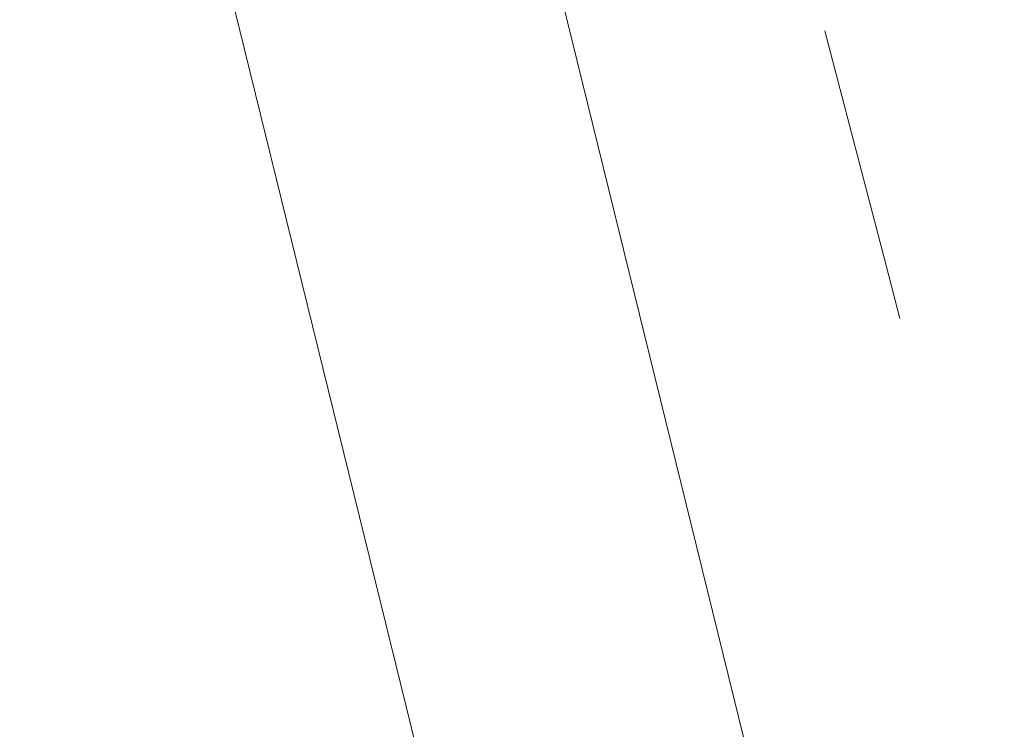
# Model space of a CAD drawing. Header units: millimetres. Extents: x -62314 to 79800, y -34032 to 28340.
# Tile 189 of 256: x 65907 to 66024, y -4559 to -4474. Entities that reach past the tile are written whole.
import ezdxf

# ---------------------------------------------------------------- set-up
doc = ezdxf.new("R2010")
doc.units = ezdxf.units.MM
doc.header["$LTSCALE"] = 508
doc.linetypes.add('Dash Style-6', pattern=[1.04164, 0.625, -0.20828, 0.06943, -0.13893])
for name, color, linetype, lineweight in [('(00) tekening-aanzicht grijs', 8, 'Continuous', 0), ('(00) tekening-stramien-algemeen', 7, 'Dash Style-6', 0), ('None', 7, 'Continuous', 0)]:
    doc.layers.add(name, color=color, linetype=linetype, lineweight=lineweight)

# ---------------------------------------------------------------- blocks, each defined once
blk = doc.blocks.new('bu-b-10')
at = {"layer": 'None', "color": 17, "lineweight": 0, "transparency": 33554687, "flags": 128}
blk.add_lwpolyline([(15412.79, 2957.01), (15431.12, 2923.72), (14388.25, 2349.76), (14369.92, 2383.06)], close=True, dxfattribs=at)
blk = doc.blocks.new('blok B 01 (2D)')
at = {"layer": '(00) tekening-aanzicht grijs', "color": 17, "lineweight": 0, "transparency": 33554687, "flags": 128}
blk.add_lwpolyline([(67147.1, 17815), (67147.15, 17815, 0.120217), (58755.98, 30980.72), (59001.11, 31046.44), (59684.33, 30368.24), (59885.21, 30565.97, -0.112264), (67637.51, 17925.97, -0.000404), (67654.79, 17874.82), (67653.59, 17874.13, -0.068823), (67693, 17589.15), (67693, 8520.64), (67193, 8520.64), (67193, 17589.15, 0.081822), (67163.93, 17765.58)], format="xyb", dxfattribs=at)
at = {"layer": 'None', "color": 17, "lineweight": 0, "transparency": 33554687, "flags": 128}
blk.add_lwpolyline([(67854.77, 18398.59, 0.109455), (60141.36, 30818.11)], format="xyb", dxfattribs=at)
at = {"layer": 'None', "color": 17, "transparency": 33554687, "rotation": 90}
blk.add_blockref('bu-b-10', (68046.99, 8444.05), dxfattribs=at)
blk = doc.blocks.new('Stramien blok B')
at = {"layer": '(00) tekening-stramien-algemeen', "color": 2, "lineweight": 0, "transparency": 33554687}
blk.add_arc((35700.81, -3868.71), 33612.33, 18.044708, 49.822253, dxfattribs=at)

msp = doc.modelspace()

# ---------------------------------------------------------------- block references
at = {"layer": 'None', "color": 17, "transparency": 33554687}
for name, p, rotation in [('blok B 01 (2D)', (-3125.94, -10622.93), 344.9999999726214), ('Stramien blok B', (0, 0), 344.9999645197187)]:
    msp.add_blockref(name, p, dxfattribs=dict(at, rotation=rotation))

doc.saveas('drawing.dxf')
